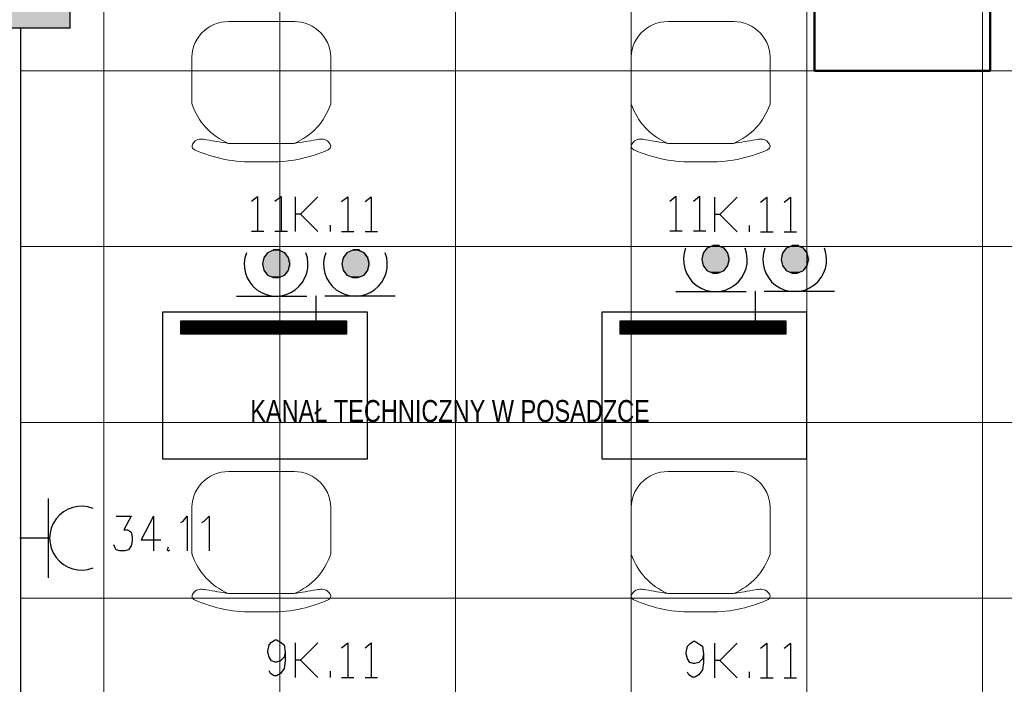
# Model space of a CAD drawing. Header units: millimetres. Extents: x 282377 to 1404227, y -783705 to 1038705.
# Tile 26 of 243: x 375527 to 375864, y 8171 to 8398. Entities that reach past the tile are written whole.
import ezdxf

# ---------------------------------------------------------------- set-up
doc = ezdxf.new("R2010")
doc.units = ezdxf.units.MM
doc.linetypes.add('ACAD_ISO08W100', pattern=[36, 24, -3, 6, -3])
doc.layers.add('!!ELEKTRYKA', color=7, linetype='Continuous')
doc.layers.add('PG_WYPOSAŻENIE', color=9, linetype='Continuous', lineweight=18)
doc.styles.add('BIKTC', font='bikromsw.shx', dxfattribs={"width": 0.8})

# ---------------------------------------------------------------- blocks, each defined once
blk = doc.blocks.new('A$C6e56510e')
at = {"layer": 'PG_WYPOSAŻENIE', "color": 251, "true_color": 0x636466}
for p, q in [((258.9, 478.7), (225.2, 478.7)), ((354.5, 415.7), (129.6, 415.7)), ((5.2, 281.4), (5.2, 134.3)), ((478.9, 281.4), (478.9, 134.3)), ((355.6, 0), (130.8, 0))]:
    blk.add_line(p, q, dxfattribs=at)
for centre, radius, start, end in [((207.7, 5.5), 473.4, 87.8783, 114.1146), ((276.5, 5.5), 473.4, 65.8854, 92.1217), ((215.6, 211.3), 221.7, 112.8026, 161.5732), ((268.6, 211.3), 221.7, 18.4268, 67.1974), ((128.9, 124.1), 124.1, 175.2787, 270.8747), ((355.2, 124.1), 124.1, 269.1253, 4.7213)]:
    blk.add_arc(centre, radius, start, end, dxfattribs=at)
for points in [[(129.6, 415.7), (54.5, 403.3), (16.4, 407.4), (6, 429.9), (14.2, 437.7)], [(354.5, 415.7), (429.6, 403.3), (467.7, 407.4), (478.1, 429.9), (469.9, 437.7)]]:
    blk.add_spline(points, degree=3, dxfattribs=at)

msp = doc.modelspace()

# ---------------------------------------------------------------- hatches: boundary and pattern name
at = {"layer": '!!ELEKTRYKA'}
h = msp.add_hatch(color=252, dxfattribs=at)
h.dxf.hatch_style = 1
h.paths.add_polyline_path([(375544.73, 8394.62), (375544.73, 8438.62), (375473.73, 8438.62), (375473.73, 8394.62)])
at = {"layer": '!!ELEKTRYKA', "ltscale": 10}
h = msp.add_hatch(dxfattribs=at)
h.set_pattern_fill('ANSI31', color=252, scale=0.1)
h.set_pattern_definition([(45, (340051.29854, 6289.5231), (-0.224506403, 0.224506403), [])])
h.paths.add_polyline_path([(375639.03, 8290.26), (375639.03, 8294.76), (375582.49, 8294.76), (375582.49, 8290.26)])
h = msp.add_hatch(dxfattribs=at)
h.set_pattern_fill('ANSI31', color=252, scale=0.1)
h.set_pattern_definition([(45, (340201.29854, 6289.5231), (-0.224506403, 0.224506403), [])])
h.paths.add_polyline_path([(375789.03, 8290.26), (375789.03, 8294.76), (375732.49, 8294.76), (375732.49, 8290.26)])

# ---------------------------------------------------------------- linework, layer by layer
at = {"layer": '!!ELEKTRYKA', "color": 252, "lineweight": 15, "ltscale": 15}
for p, q in [((375556.23, 8991.12), (375556.23, 7840.12)), ((375616.23, 8991.12), (375616.23, 7840.12)), ((375676.23, 8991.12), (375676.23, 7840.12)), ((375736.23, 8991.12), (375736.23, 7840.12)), ((375796.23, 8991.12), (375796.23, 7840.12)), ((375856.23, 8991.12), (375856.23, 7840.12)), ((376300.23, 8380.12), (375527.73, 8380.12)), ((376300.23, 8320.12), (375527.73, 8320.12)), ((376300.23, 8260.12), (375527.73, 8260.12)), ((376300.23, 8200.12), (375527.73, 8200.12))]:
    msp.add_line(p, q, dxfattribs=at)
at = {"layer": '!!ELEKTRYKA', "color": 252}
for p, q in [((375544.73, 8394.62), (375544.73, 8438.62)), ((375544.73, 8394.62), (375473.73, 8394.62)), ((375527.73, 8394.62), (375527.73, 7840.62))]:
    msp.add_line(p, q, dxfattribs=at)
at = {"layer": '!!ELEKTRYKA', "color": 6, "linetype": 'Continuous', "lineweight": 50, "ltscale": 50}
msp.add_lwpolyline([(375858.85, 8380.12), (375798.85, 8380.12), (375798.85, 8440.12), (375858.85, 8440.12)], close=True, dxfattribs=at)
at = {"layer": '!!ELEKTRYKA', "color": 94, "linetype": 'ACAD_ISO08W100', "lineweight": -3, "true_color": 0x009500}
for points in [[(375606.57, 8335.56), (375608.69, 8337.26), (375608.69, 8325.4)], [(375614.62, 8335.56), (375616.73, 8337.26), (375616.73, 8325.4)], [(375621.67, 8325.3), (375621.67, 8337.15)], [(375629.29, 8337.15), (375623.36, 8331.23), (375621.67, 8331.23)], [(375637.33, 8335.46), (375639.45, 8337.15), (375639.45, 8325.3)], [(375645.38, 8335.46), (375647.49, 8337.15), (375647.49, 8325.3)], [(375749.42, 8335.6), (375751.54, 8337.29), (375751.54, 8325.44)], [(375757.47, 8335.6), (375759.58, 8337.29), (375759.58, 8325.44)], [(375764.79, 8325.15), (375764.79, 8337)], [(375772.41, 8337), (375766.48, 8331.08), (375764.79, 8331.08)], [(375780.45, 8335.31), (375782.57, 8337), (375782.57, 8325.15)], [(375788.5, 8335.31), (375790.61, 8337), (375790.61, 8325.15)], [(375623.36, 8331.23), (375629.29, 8325.3)], [(375766.48, 8331.08), (375772.41, 8325.15)], [(375633.52, 8325.3), (375633.52, 8327.42)], [(375606.57, 8325.4), (375610.81, 8325.4)], [(375614.62, 8325.4), (375618.85, 8325.4)], [(375637.33, 8325.3), (375641.57, 8325.3)], [(375645.38, 8325.3), (375649.61, 8325.3)], [(375749.42, 8325.44), (375753.66, 8325.44)], [(375757.47, 8325.44), (375761.7, 8325.44)], [(375776.64, 8325.15), (375776.64, 8327.27)], [(375780.45, 8325.15), (375784.69, 8325.15)], [(375788.5, 8325.15), (375792.73, 8325.15)], [(375751.45, 8304.74), (375778.55, 8304.74), (375778.55, 8294.58)], [(375805.64, 8304.74), (375778.55, 8304.74)], [(375601.45, 8303.19), (375628.55, 8303.19), (375628.55, 8293.03)], [(375655.64, 8303.19), (375628.55, 8303.19)], [(375618.13, 8181.69), (375617.71, 8179.99), (375616.45, 8178.72), (375615.14, 8178.3), (375614.72, 8178.3), (375613.46, 8178.72), (375612.62, 8179.99), (375612.2, 8181.69), (375612.2, 8182.11), (375612.62, 8184.23), (375613.46, 8185.07), (375614.72, 8185.92), (375615.14, 8185.92), (375616.45, 8185.07), (375617.71, 8184.23), (375618.13, 8181.69), (375618.13, 8178.72), (375617.71, 8176.18), (375616.45, 8174.49), (375615.14, 8173.64), (375614.3, 8173.64), (375613.04, 8174.49), (375612.62, 8175.33)], [(375621.67, 8173.06), (375621.67, 8184.92)], [(375629.29, 8184.92), (375623.36, 8178.99), (375621.67, 8178.99)], [(375637.33, 8183.22), (375639.45, 8184.92), (375639.45, 8173.06)], [(375645.38, 8183.22), (375647.49, 8184.92), (375647.49, 8173.06)], [(375760.98, 8181.19), (375760.56, 8179.49), (375759.3, 8178.23), (375757.99, 8177.8), (375757.57, 8177.8), (375756.31, 8178.23), (375755.47, 8179.49), (375755.05, 8181.19), (375755.05, 8181.61), (375755.47, 8183.73), (375756.31, 8184.57), (375757.57, 8185.42), (375757.99, 8185.42), (375759.3, 8184.57), (375760.56, 8183.73), (375760.98, 8181.19), (375760.98, 8178.23), (375760.56, 8175.69), (375759.3, 8173.99), (375757.99, 8173.15), (375757.15, 8173.15), (375755.89, 8173.99), (375755.47, 8174.84)], [(375764.79, 8172.91), (375764.79, 8184.77)], [(375772.41, 8184.77), (375766.48, 8178.84), (375764.79, 8178.84)], [(375780.45, 8183.07), (375782.57, 8184.77), (375782.57, 8172.91)], [(375788.5, 8183.07), (375790.61, 8184.77), (375790.61, 8172.91)], [(375623.36, 8178.99), (375629.29, 8173.06)], [(375766.48, 8178.84), (375772.41, 8172.91)], [(375633.52, 8173.06), (375633.52, 8175.18)], [(375637.33, 8173.06), (375641.57, 8173.06)], [(375645.38, 8173.06), (375649.61, 8173.06)], [(375776.64, 8172.91), (375776.64, 8175.03)], [(375780.45, 8172.91), (375784.69, 8172.91)], [(375788.5, 8172.91), (375792.73, 8172.91)]]:
    msp.add_lwpolyline(points, dxfattribs=at)
for points in [[(375610.34, 8314.2), (375610.77, 8312.08), (375612.04, 8310.39), (375614.15, 8309.54), (375615.85, 8309.54), (375617.96, 8310.39), (375619.23, 8312.08), (375619.66, 8314.2), (375619.23, 8316.32), (375617.96, 8318.01), (375615.85, 8318.86), (375614.15, 8318.86), (375612.04, 8318.01), (375610.77, 8316.32)], [(375637.44, 8314.2), (375637.86, 8312.08), (375639.13, 8310.39), (375641.25, 8309.54), (375642.94, 8309.54), (375645.06, 8310.39), (375646.33, 8312.08), (375646.75, 8314.2), (375646.33, 8316.32), (375645.06, 8318.01), (375642.94, 8318.86), (375641.25, 8318.86), (375639.13, 8318.01), (375637.86, 8316.32)], [(375760.34, 8315.74), (375760.77, 8313.63), (375762.04, 8311.93), (375764.15, 8311.09), (375765.85, 8311.09), (375767.96, 8311.93), (375769.23, 8313.63), (375769.66, 8315.74), (375769.23, 8317.86), (375767.96, 8319.55), (375765.85, 8320.4), (375764.15, 8320.4), (375762.04, 8319.55), (375760.77, 8317.86)], [(375787.44, 8315.74), (375787.86, 8313.63), (375789.13, 8311.93), (375791.25, 8311.09), (375792.94, 8311.09), (375795.06, 8311.93), (375796.33, 8313.63), (375796.75, 8315.74), (375796.33, 8317.86), (375795.06, 8319.55), (375792.94, 8320.4), (375791.25, 8320.4), (375789.13, 8319.55), (375787.86, 8317.86)]]:
    msp.add_lwpolyline(points, close=True, dxfattribs=at)
at = {"layer": '!!ELEKTRYKA', "color": 252}
for points in [[(375646.23, 8247.69), (375646.23, 8297.69), (375576.23, 8297.69), (375576.23, 8247.69)], [(375796.23, 8247.69), (375796.23, 8297.69), (375726.23, 8297.69), (375726.23, 8247.69)]]:
    msp.add_lwpolyline(points, close=True, dxfattribs=at)
at = {"layer": '!!ELEKTRYKA', "color": 252, "ltscale": 10}
for points in [[(375582.49, 8294.76), (375639.03, 8294.76), (375639.03, 8290.26), (375582.49, 8290.26)], [(375732.49, 8294.76), (375789.03, 8294.76), (375789.03, 8290.26), (375732.49, 8290.26)]]:
    msp.add_lwpolyline(points, close=True, dxfattribs=at)
at = {"layer": '!!ELEKTRYKA', "color": 202, "linetype": 'Continuous', "lineweight": -3, "true_color": 0xa500dd}
for points in [[(375537.25, 8207.07), (375537.25, 8234.17)], [(375537.25, 8220.62), (375527.51, 8220.62)]]:
    msp.add_lwpolyline(points, dxfattribs=at)
at = {"layer": '!!ELEKTRYKA', "color": 192, "linetype": 'ACAD_ISO08W100', "lineweight": -3, "true_color": 0x6d00dd}
for points in [[(375560.4, 8228.12), (375565.48, 8228.12), (375562.97, 8223.46), (375564.22, 8223.46), (375565.06, 8223.04), (375565.48, 8222.61), (375565.9, 8220.92), (375565.9, 8219.65), (375565.48, 8217.96), (375564.64, 8216.68), (375563.39, 8216.26), (375561.66, 8216.26), (375560.4, 8216.68), (375559.98, 8217.53), (375559.56, 8218.38)], [(375573.12, 8228.11), (375568.88, 8220.07), (375575.63, 8220.07)], [(375573.16, 8228.11), (375573.16, 8216.25)], [(375582.47, 8225.99), (375583.31, 8226.41), (375584.61, 8228.1), (375584.61, 8216.25)], [(375589.65, 8225.99), (375590.48, 8226.42), (375592.2, 8228.11), (375592.2, 8216.25)], [(375578.2, 8217.53), (375577.78, 8216.68), (375578.2, 8216.26), (375578.62, 8216.68)]]:
    msp.add_lwpolyline(points, dxfattribs=at)
at = {"layer": '!!ELEKTRYKA', "color": 94, "linetype": 'Continuous', "lineweight": -3, "true_color": 0x009500}
for centre in [(375615, 8314.09), (375642.09, 8314.09), (375765, 8315.64), (375792.09, 8315.64)]:
    msp.add_arc(centre, 10.89, 158.9225, 21.0775, dxfattribs=at)
at = {"layer": '!!ELEKTRYKA', "color": 202, "linetype": 'Continuous', "lineweight": -3, "true_color": 0xa500dd}
msp.add_arc((375548.57, 8220.62), 10.89, 68.9102, 291.0898, dxfattribs=at)
at = {"layer": '!!ELEKTRYKA', "color": 94, "linetype": 'ACAD_ISO08W100', "lineweight": -3, "true_color": 0x009500}
for points in [[(375766.69, 8320.4), (375763.73, 8320.4), (375764.15, 8320.82)], [(375766.69, 8320.4), (375764.15, 8320.82), (375766.27, 8320.82)], [(375793.79, 8320.4), (375790.82, 8320.4), (375791.25, 8320.82)], [(375793.79, 8320.4), (375791.25, 8320.82), (375793.36, 8320.82)], [(375618.81, 8317.16), (375611.19, 8317.16), (375611.61, 8317.59)], [(375618.81, 8317.59), (375611.61, 8317.59), (375612.04, 8318.01)], [(375618.81, 8317.16), (375611.61, 8317.59), (375618.81, 8317.59)], [(375618.39, 8318.01), (375612.04, 8318.01), (375612.46, 8318.43)], [(375618.81, 8317.59), (375612.04, 8318.01), (375618.39, 8318.01)], [(375618.39, 8318.01), (375612.46, 8318.43), (375617.96, 8318.43)], [(375617.54, 8318.43), (375612.88, 8318.43), (375613.31, 8318.86)], [(375617.54, 8318.43), (375613.31, 8318.86), (375617.12, 8318.86)], [(375616.69, 8318.86), (375613.73, 8318.86), (375614.15, 8319.28)], [(375616.69, 8318.86), (375614.15, 8319.28), (375616.27, 8319.28)], [(375645.9, 8317.16), (375638.28, 8317.16), (375638.71, 8317.59)], [(375645.9, 8317.59), (375638.71, 8317.59), (375639.13, 8318.01)], [(375645.9, 8317.16), (375638.71, 8317.59), (375645.9, 8317.59)], [(375645.48, 8318.01), (375639.13, 8318.01), (375639.55, 8318.43)], [(375645.9, 8317.59), (375639.13, 8318.01), (375645.48, 8318.01)], [(375645.48, 8318.01), (375639.55, 8318.43), (375645.06, 8318.43)], [(375644.63, 8318.43), (375639.98, 8318.43), (375640.4, 8318.86)], [(375644.63, 8318.43), (375640.4, 8318.86), (375644.21, 8318.86)], [(375643.79, 8318.86), (375640.82, 8318.86), (375641.25, 8319.28)], [(375643.79, 8318.86), (375641.25, 8319.28), (375643.36, 8319.28)], [(375769.66, 8317.44), (375760.34, 8317.44), (375760.77, 8317.86)], [(375770.08, 8317.01), (375760.34, 8317.44), (375769.66, 8317.44)], [(375770.08, 8317.01), (375760.34, 8317.01), (375760.34, 8317.44)], [(375769.23, 8318.28), (375760.77, 8318.28), (375761.19, 8318.71)], [(375769.66, 8317.86), (375760.77, 8318.28), (375769.23, 8318.28)], [(375769.66, 8317.86), (375760.77, 8317.86), (375760.77, 8318.28)], [(375769.66, 8317.44), (375760.77, 8317.86), (375769.66, 8317.86)], [(375768.81, 8318.71), (375761.19, 8318.71), (375761.61, 8319.13)], [(375769.23, 8318.28), (375761.19, 8318.71), (375769.23, 8318.71)], [(375768.81, 8319.13), (375761.61, 8319.13), (375762.04, 8319.55)], [(375768.81, 8318.71), (375761.61, 8319.13), (375768.81, 8319.13)], [(375768.39, 8319.55), (375762.04, 8319.55), (375762.46, 8319.98)], [(375768.81, 8319.13), (375762.04, 8319.55), (375768.39, 8319.55)], [(375768.39, 8319.55), (375762.46, 8319.98), (375767.96, 8319.98)], [(375767.54, 8319.98), (375762.88, 8319.98), (375763.31, 8320.4)], [(375767.54, 8319.98), (375763.31, 8320.4), (375767.12, 8320.4)], [(375796.75, 8317.44), (375787.44, 8317.44), (375787.86, 8317.86)], [(375797.17, 8317.01), (375787.44, 8317.44), (375796.75, 8317.44)], [(375797.17, 8317.01), (375787.44, 8317.01), (375787.44, 8317.44)], [(375796.75, 8318.28), (375787.86, 8318.28), (375788.28, 8318.71)], [(375796.75, 8317.86), (375787.86, 8318.28), (375796.75, 8318.28)], [(375796.75, 8317.86), (375787.86, 8317.86), (375787.86, 8318.28)], [(375796.75, 8317.44), (375787.86, 8317.86), (375796.75, 8317.86)], [(375795.9, 8318.71), (375788.28, 8318.71), (375788.71, 8319.13)], [(375796.75, 8318.28), (375788.28, 8318.71), (375796.33, 8318.71)], [(375795.9, 8319.13), (375788.71, 8319.13), (375789.13, 8319.55)], [(375795.9, 8318.71), (375788.71, 8319.13), (375795.9, 8319.13)], [(375795.48, 8319.55), (375789.13, 8319.55), (375789.55, 8319.98)], [(375795.9, 8319.13), (375789.13, 8319.55), (375795.48, 8319.55)], [(375795.48, 8319.55), (375789.55, 8319.98), (375795.06, 8319.98)], [(375794.63, 8319.98), (375789.98, 8319.98), (375790.4, 8320.4)], [(375794.63, 8319.98), (375790.4, 8320.4), (375794.21, 8320.4)], [(375619.66, 8315.89), (375610.34, 8315.89), (375610.77, 8316.32)], [(375620.08, 8315.47), (375610.34, 8315.89), (375619.66, 8315.89)], [(375620.08, 8315.47), (375610.34, 8315.47), (375610.34, 8315.89)], [(375620.08, 8314.62), (375610.34, 8315.47), (375620.08, 8315.47)], [(375620.08, 8314.62), (375610.34, 8314.62), (375610.34, 8315.47)], [(375620.08, 8314.2), (375610.34, 8314.62), (375620.08, 8314.62)], [(375620.08, 8314.2), (375610.34, 8314.2), (375610.34, 8314.62)], [(375620.08, 8313.78), (375610.34, 8314.2), (375620.08, 8314.2)], [(375620.08, 8313.78), (375610.34, 8313.78), (375610.34, 8314.2)], [(375619.23, 8316.74), (375610.77, 8316.74), (375611.19, 8317.16)], [(375619.66, 8316.32), (375610.77, 8316.74), (375619.23, 8316.74)], [(375619.66, 8316.32), (375610.77, 8316.32), (375610.77, 8316.74)], [(375619.66, 8315.89), (375610.77, 8316.32), (375619.66, 8316.32)], [(375619.23, 8316.74), (375611.19, 8317.16), (375619.23, 8317.16)], [(375646.75, 8315.89), (375637.44, 8315.89), (375637.86, 8316.32)], [(375647.17, 8315.47), (375637.44, 8315.89), (375646.75, 8315.89)], [(375647.17, 8315.47), (375637.44, 8315.47), (375637.44, 8315.89)], [(375647.17, 8314.62), (375637.44, 8315.47), (375647.17, 8315.47)], [(375647.17, 8314.62), (375637.44, 8314.62), (375637.44, 8315.47)], [(375647.17, 8314.2), (375637.44, 8314.62), (375647.17, 8314.62)], [(375647.17, 8314.2), (375637.44, 8314.2), (375637.44, 8314.62)], [(375647.17, 8313.78), (375637.44, 8314.2), (375647.17, 8314.2)], [(375647.17, 8313.78), (375637.44, 8313.78), (375637.44, 8314.2)], [(375646.75, 8316.74), (375637.86, 8316.74), (375638.28, 8317.16)], [(375646.75, 8316.32), (375637.86, 8316.74), (375646.75, 8316.74)], [(375646.75, 8316.32), (375637.86, 8316.32), (375637.86, 8316.74)], [(375646.75, 8315.89), (375637.86, 8316.32), (375646.75, 8316.32)], [(375646.75, 8316.74), (375638.28, 8317.16), (375646.33, 8317.16)], [(375770.08, 8316.17), (375760.34, 8317.01), (375770.08, 8317.01)], [(375770.08, 8316.17), (375760.34, 8316.17), (375760.34, 8317.01)], [(375770.08, 8315.74), (375760.34, 8316.17), (375770.08, 8316.17)], [(375770.08, 8315.74), (375760.34, 8315.74), (375760.34, 8316.17)], [(375770.08, 8315.32), (375760.34, 8315.74), (375770.08, 8315.74)], [(375770.08, 8315.32), (375760.34, 8315.32), (375760.34, 8315.74)], [(375770.08, 8314.9), (375760.34, 8315.32), (375770.08, 8315.32)], [(375770.08, 8314.9), (375760.34, 8314.9), (375760.34, 8315.32)], [(375769.66, 8314.47), (375760.34, 8314.9), (375770.08, 8314.9)], [(375769.66, 8314.47), (375760.34, 8314.47), (375760.34, 8314.9)], [(375769.66, 8314.05), (375760.34, 8314.47), (375769.66, 8314.47)], [(375769.66, 8314.05), (375760.77, 8314.05), (375760.34, 8314.47)], [(375769.23, 8313.63), (375760.77, 8314.05), (375769.66, 8314.05)], [(375769.23, 8313.63), (375760.77, 8313.63), (375760.77, 8314.05)], [(375797.17, 8316.17), (375787.44, 8317.01), (375797.17, 8317.01)], [(375797.17, 8316.17), (375787.44, 8316.17), (375787.44, 8317.01)], [(375797.17, 8315.74), (375787.44, 8316.17), (375797.17, 8316.17)], [(375797.17, 8315.74), (375787.44, 8315.74), (375787.44, 8316.17)], [(375797.17, 8315.32), (375787.44, 8315.74), (375797.17, 8315.74)], [(375797.17, 8315.32), (375787.44, 8315.32), (375787.44, 8315.74)], [(375797.17, 8314.9), (375787.44, 8315.32), (375797.17, 8315.32)], [(375797.17, 8314.9), (375787.44, 8314.9), (375787.44, 8315.32)], [(375796.75, 8314.47), (375787.44, 8314.9), (375797.17, 8314.9)], [(375796.75, 8314.47), (375787.44, 8314.47), (375787.44, 8314.9)], [(375796.75, 8314.05), (375787.44, 8314.47), (375796.75, 8314.47)], [(375796.75, 8314.05), (375787.86, 8314.05), (375787.44, 8314.47)], [(375796.75, 8313.63), (375787.86, 8314.05), (375796.75, 8314.05)], [(375796.75, 8313.63), (375787.86, 8313.63), (375787.86, 8314.05)], [(375620.08, 8313.35), (375610.34, 8313.78), (375620.08, 8313.78)], [(375620.08, 8313.35), (375610.34, 8313.35), (375610.34, 8313.78)], [(375619.66, 8312.93), (375610.34, 8313.35), (375620.08, 8313.35)], [(375619.66, 8312.93), (375610.34, 8312.93), (375610.34, 8313.35)], [(375619.66, 8312.51), (375610.34, 8312.93), (375619.66, 8312.93)], [(375619.66, 8312.51), (375610.77, 8312.51), (375610.34, 8312.93)], [(375619.23, 8312.08), (375610.77, 8312.51), (375619.66, 8312.51)], [(375619.23, 8312.08), (375610.77, 8312.08), (375610.77, 8312.51)], [(375619.23, 8311.66), (375610.77, 8312.08), (375619.23, 8312.08)], [(375619.23, 8311.66), (375611.19, 8311.66), (375610.77, 8312.08)], [(375618.81, 8311.24), (375611.19, 8311.66), (375619.23, 8311.66)], [(375618.81, 8311.24), (375611.19, 8311.24), (375611.19, 8311.66)], [(375618.81, 8310.81), (375611.19, 8311.24), (375618.81, 8311.24)], [(375618.81, 8310.81), (375611.61, 8310.81), (375611.19, 8311.24)], [(375617.96, 8310.39), (375612.04, 8310.81), (375618.39, 8310.81)], [(375617.96, 8310.39), (375612.46, 8310.39), (375612.04, 8310.81)], [(375647.17, 8313.35), (375637.44, 8313.78), (375647.17, 8313.78)], [(375647.17, 8313.35), (375637.44, 8313.35), (375637.44, 8313.78)], [(375646.75, 8312.93), (375637.44, 8313.35), (375647.17, 8313.35)], [(375646.75, 8312.93), (375637.44, 8312.93), (375637.44, 8313.35)], [(375646.75, 8312.51), (375637.44, 8312.93), (375646.75, 8312.93)], [(375646.75, 8312.51), (375637.86, 8312.51), (375637.44, 8312.93)], [(375646.75, 8312.08), (375637.86, 8312.51), (375646.75, 8312.51)], [(375646.75, 8312.08), (375637.86, 8312.08), (375637.86, 8312.51)], [(375646.33, 8311.66), (375637.86, 8312.08), (375646.75, 8312.08)], [(375646.33, 8311.66), (375638.28, 8311.66), (375637.86, 8312.08)], [(375645.9, 8311.24), (375638.28, 8311.66), (375646.33, 8311.66)], [(375645.9, 8311.24), (375638.28, 8311.24), (375638.28, 8311.66)], [(375645.9, 8310.81), (375638.28, 8311.24), (375645.9, 8311.24)], [(375645.9, 8310.81), (375638.71, 8310.81), (375638.28, 8311.24)], [(375645.06, 8310.39), (375639.13, 8310.81), (375645.48, 8310.81)], [(375645.06, 8310.39), (375639.55, 8310.39), (375639.13, 8310.81)], [(375769.23, 8313.2), (375760.77, 8313.63), (375769.23, 8313.63)], [(375769.23, 8313.2), (375761.19, 8313.2), (375760.77, 8313.63)], [(375768.81, 8312.78), (375761.19, 8313.2), (375769.23, 8313.2)], [(375768.81, 8312.78), (375761.19, 8312.78), (375761.19, 8313.2)], [(375768.81, 8312.36), (375761.19, 8312.78), (375768.81, 8312.78)], [(375768.81, 8312.36), (375761.61, 8312.36), (375761.19, 8312.78)], [(375767.96, 8311.93), (375762.04, 8312.36), (375768.39, 8312.36)], [(375767.96, 8311.93), (375762.46, 8311.93), (375762.04, 8312.36)], [(375767.54, 8311.51), (375762.46, 8311.93), (375767.96, 8311.93)], [(375767.54, 8311.51), (375762.88, 8311.51), (375762.46, 8311.93)], [(375766.69, 8311.09), (375763.31, 8311.51), (375767.12, 8311.51)], [(375766.69, 8311.09), (375763.73, 8311.09), (375763.31, 8311.51)], [(375796.33, 8313.2), (375787.86, 8313.63), (375796.75, 8313.63)], [(375796.33, 8313.2), (375788.28, 8313.2), (375787.86, 8313.63)], [(375795.9, 8312.78), (375788.28, 8313.2), (375796.33, 8313.2)], [(375795.9, 8312.78), (375788.28, 8312.78), (375788.28, 8313.2)], [(375795.9, 8312.36), (375788.28, 8312.78), (375795.9, 8312.78)], [(375795.9, 8312.36), (375788.71, 8312.36), (375788.28, 8312.78)], [(375795.06, 8311.93), (375789.13, 8312.36), (375795.48, 8312.36)], [(375795.06, 8311.93), (375789.55, 8311.93), (375789.13, 8312.36)], [(375794.63, 8311.51), (375789.55, 8311.93), (375795.06, 8311.93)], [(375794.63, 8311.51), (375789.98, 8311.51), (375789.55, 8311.93)], [(375793.79, 8311.09), (375790.4, 8311.51), (375794.21, 8311.51)], [(375793.79, 8311.09), (375790.82, 8311.09), (375790.4, 8311.51)], [(375617.54, 8309.97), (375612.46, 8310.39), (375617.96, 8310.39)], [(375617.54, 8309.97), (375612.88, 8309.97), (375612.46, 8310.39)], [(375616.69, 8309.54), (375613.31, 8309.97), (375617.12, 8309.97)], [(375616.69, 8309.54), (375613.73, 8309.54), (375613.31, 8309.97)], [(375644.63, 8309.97), (375639.55, 8310.39), (375645.06, 8310.39)], [(375644.63, 8309.97), (375639.98, 8309.97), (375639.55, 8310.39)], [(375643.79, 8309.54), (375640.4, 8309.97), (375644.21, 8309.97)], [(375643.79, 8309.54), (375640.82, 8309.54), (375640.4, 8309.97)]]:
    msp.add_solid(points, dxfattribs=at)

# ---------------------------------------------------------------- block references
at = {"layer": '!!ELEKTRYKA', "color": 252, "ltscale": 10, "xscale": -0.1, "yscale": 0.1, "zscale": 0.1, "rotation": 180}
for p in [(375585.76, 8396.91), (375735.76, 8396.91), (375585.76, 8243.32), (375735.76, 8243.32)]:
    msp.add_blockref('A$C6e56510e', p, dxfattribs=at)

# ---------------------------------------------------------------- texts
at = {"layer": '!!ELEKTRYKA', "insert": (375606.19, 8267.75), "char_height": 7.5, "width": 650.6795, "attachment_point": 1, "rotation": 360, "style": 'BIKTC'}
msp.add_mtext('KANAŁ TECHNICZNY W POSADZCE', dxfattribs=at)

doc.saveas('drawing.dxf')
